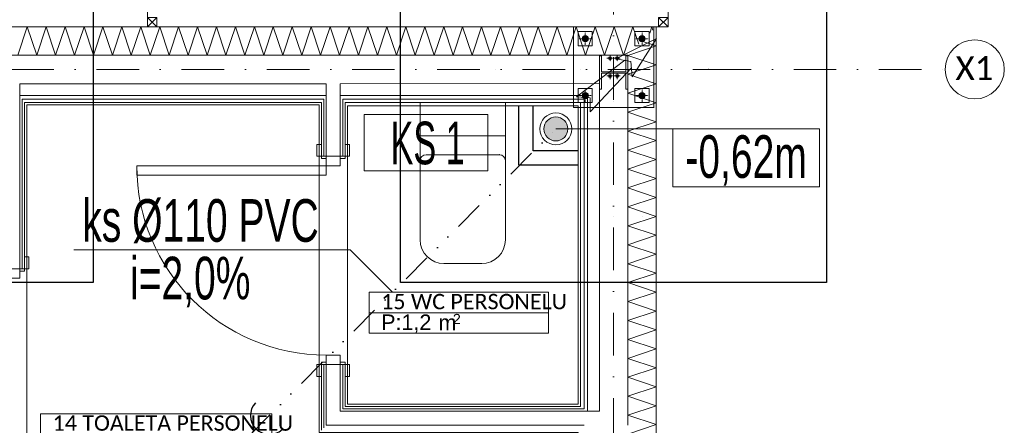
# Model space of a CAD drawing. Header units: centimetres. Extents: x -9388 to 91680, y -1419244 to 50347.
# Tile 57 of 183: x 15664 to 19825, y -703176 to -701463. Entities that reach past the tile are written whole.
import ezdxf
from ezdxf.enums import TextEntityAlignment as Align

# ---------------------------------------------------------------- set-up
doc = ezdxf.new("R2010")
doc.units = ezdxf.units.CM
for name, pattern in [('CENTER', [2, 1.25, -0.25, 0.25, -0.25]), ('DIVIDE2', [0.625, 0.25, -0.125, 0, -0.125, 0, -0.125]), ('Kropki i Kreski', [360, 180, -90, 0, -90])]:
    doc.linetypes.add(name, pattern=pattern)
for name, color, linetype in [('! Strefy Powierzchnie', 7, 'Continuous'), ('Drzwi ArchiCAD', 7, 'Continuous'), ('Osie', 7, 'Continuous'), ('Wnętrze - umeblowanie', 7, 'Continuous')]:
    doc.layers.add(name, color=color, linetype=linetype)
for name, color, linetype, lineweight, true_color in [('! słupy stalowe_Nr_pióra__232', 7, 'Continuous', 13, 0x24a2ff), ('Q_ks', 7, 'DIVIDE2', 30, 0x997301), ('Q_ks_pion', 7, 'Continuous', 9, 0x997300)]:
    doc.layers.add(name, color=color, linetype=linetype, lineweight=lineweight, true_color=true_color)
for name, color, linetype, lineweight in [('! słupy stalowe_Nr_pióra__7', 7, 'Continuous', 13), ('Drzwi ArchiCAD_Nr_pióra__1', 7, 'Continuous', 13), ('Drzwi ArchiCAD_Nr_pióra__23', 7, 'Continuous', 15), ('Drzwi ArchiCAD_Nr_pióra__3', 7, 'Continuous', 13), ('Drzwi ArchiCAD_Nr_pióra__41', 7, 'Continuous', 15), ('Metryczki pomieszczeń ArchiCADa_Nr_pióra__6', 7, 'Continuous', 13), ('Osie_Nr_pióra__1', 7, 'Continuous', 13), ('Osie_Nr_pióra__4', 7, 'Continuous', 13), ('Osie_Nr_pióra__7', 7, 'Continuous', 13), ('Q_ks_opis', 3, 'Continuous', 13), ('Q_ks_opis_pion', 3, 'Continuous', 13), ('Q_podkład', 8, 'Continuous', 9), ('Q_strzałki', 3, 'Continuous', 13), ('Q_wys prowadzenia instalacji', 6, 'Continuous', 13), ('Wnętrze - umeblowanie_Nr_pióra__101', 7, 'Continuous', 5), ('Wnętrze - umeblowanie_Nr_pióra__161', 7, 'Continuous', 5), ('Ściany wewnętrzne_Nr_pióra__1', 7, 'Continuous', 13), ('Ściany wewnętrzne_Nr_pióra__41', 7, 'Continuous', 15), ('Ściany zewnętrzne_Nr_pióra__1', 7, 'Continuous', 13), ('Ściany zewnętrzne_Nr_pióra__174', 7, 'Continuous', 5), ('Ściany zewnętrzne_Nr_pióra__41', 7, 'Continuous', 15)]:
    doc.layers.add(name, color=color, linetype=linetype, lineweight=lineweight)
doc.layers.add('Q_uwagi', color=7, linetype='Continuous', lineweight=30, true_color=0xff0101, plot=False)
doc.styles.add('ARIAL', font='ARIALN.TTF', dxfattribs={"width": 0.9, "height": 0.002})
doc.styles.add('Arial Narrow_____', font='ARIALN.TTF', dxfattribs={"width": 0.8})
doc.styles.add('GENERATED_STYLE_1', font='calibri.ttf')
doc.styles.add('GENERATED_STYLE_2', font='arial.ttf')
doc.styles.add('GENERATED_STYLE_3', font='calibri.ttf')
doc.styles.add('TT', font='ARIALN.TTF', dxfattribs={"height": 200})

# ---------------------------------------------------------------- blocks, each defined once
blk = doc.blocks.new('WC PERSONELU_15_10', base_point=(47066.6, -705100.4))
at = {"layer": 'Metryczki pomieszczeń ArchiCADa_Nr_pióra__6', "linetype": 'Continuous'}
for p, q in [((46695, -705024.1), (46712.5, -704939.2)), ((46712.5, -704939.2), (47455.6, -705091.9)), ((46677.6, -705109), (46695, -705024.1)), ((47438.2, -705176.8), (46695, -705024.1)), ((46695, -705024.1), (47438.2, -705176.8)), ((47455.6, -705091.9), (47438.2, -705176.8)), ((47420.8, -705261.6), (46677.6, -705109)), ((47438.2, -705176.8), (47420.8, -705261.6))]:
    blk.add_line(p, q, dxfattribs=at)
at = {"layer": 'Metryczki pomieszczeń ArchiCADa_Nr_pióra__6'}
for tag, height, style, p in [('ROOM_NAME', 65, 'GENERATED_STYLE_1', (46761.5, -704956.2)), ('ROOM_AREA', 65, 'GENERATED_STYLE_2', (46744, -705041.5)), ('DUMMY_385', 65, 'GENERATED_STYLE_2', (46956.3, -705086.8)), ('DUMMY_386', 43.3, 'GENERATED_STYLE_2', (47041.1, -705100.1))]:
    blk.add_attdef(tag, text='', height=height, rotation=348.3916, dxfattribs=dict(at, style=style)).set_placement(p, align=Align.TOP_LEFT)
blk = doc.blocks.new('TOALETA PERSONELU_14_11', base_point=(45710.7, -705345.8))
at = {"layer": 'Metryczki pomieszczeń ArchiCADa_Nr_pióra__6', "linetype": 'Continuous'}
for p, q in [((45231.6, -705247.4), (45249.1, -705162.5)), ((45249.1, -705162.5), (46207.3, -705359.3)), ((45214.2, -705332.3), (45231.6, -705247.4)), ((46189.8, -705444.2), (45231.6, -705247.4)), ((45231.6, -705247.4), (46189.8, -705444.2)), ((46172.4, -705529.1), (45214.2, -705332.3)), ((46207.3, -705359.3), (46189.8, -705444.2)), ((46189.8, -705444.2), (46172.4, -705529.1))]:
    blk.add_line(p, q, dxfattribs=at)
at = {"layer": 'Metryczki pomieszczeń ArchiCADa_Nr_pióra__6'}
for tag, height, style, p in [('ROOM_NAME', 65, 'GENERATED_STYLE_1', (45298, -705179.5)), ('ROOM_AREA', 65, 'GENERATED_STYLE_2', (45280.6, -705264.8)), ('DUMMY_385', 65, 'GENERATED_STYLE_2', (45492.8, -705310)), ('DUMMY_386', 43.3, 'GENERATED_STYLE_2', (45577.7, -705323.3))]:
    blk.add_attdef(tag, text='', height=height, rotation=348.3916, dxfattribs=dict(at, style=style)).set_placement(p, align=Align.TOP_LEFT)
blk = doc.blocks.new('WC 19')
at = {"layer": 'Wnętrze - umeblowanie_Nr_pióra__101', "color": 8, "linetype": 'Continuous'}
for p, q in [((180, 0), (-180, 0)), ((-180, 0), (-180, -580)), ((180, -580), (180, 0)), ((-180, -140), (180, -140)), ((0, -220), (-155, -220)), ((155, -220), (0, -220)), ((-180, -580), (-178.1, -599.5)), ((178.1, -599.5), (180, -580)), ((-178.1, -599.5), (-172.4, -618.3)), ((-172.4, -618.3), (-163.1, -635.6)), ((163.1, -635.6), (172.4, -618.3)), ((172.4, -618.3), (178.1, -599.5)), ((-163.1, -635.6), (-150.7, -650.7)), ((-150.7, -650.7), (-135.6, -663.1)), ((-135.6, -663.1), (-118.3, -672.4)), ((118.3, -672.4), (135.6, -663.1)), ((135.6, -663.1), (150.7, -650.7)), ((150.7, -650.7), (163.1, -635.6)), ((-118.3, -672.4), (-99.5, -678.1)), ((-99.5, -678.1), (-80, -680)), ((-80, -680), (80, -680)), ((80, -680), (99.5, -678.1)), ((99.5, -678.1), (118.3, -672.4))]:
    blk.add_line(p, q, dxfattribs=at)
for centre, start, end in [((-155, -245), 90, 180), ((155, -245), 0, 90)]:
    blk.add_arc(centre, 25, start, end, dxfattribs=at)
for p in [(-180, -245), (155, -220)]:
    blk.add_point(p, dxfattribs=at)
blk = doc.blocks.new('Standardowy znacznik siatki_2')
at = {"layer": 'Osie_Nr_pióra__4', "linetype": 'Kropki i Kreski'}
for p, q in [((1000, 0), (17990.8, 0)), ((17990.8, 0), (18990.8, 0))]:
    blk.add_line(p, q, dxfattribs=at)
blk.add_point((17990.8, 0), dxfattribs=at)
blk.add_point((17990.8, 0), dxfattribs=at)
at = {"layer": 'Osie_Nr_pióra__7', "linetype": 'Continuous'}
blk.add_circle((19115.8, 0), 125, dxfattribs=at)
at = {"layer": 'Osie_Nr_pióra__1', "style": 'GENERATED_STYLE_3'}
for tag, p in [('AC_MarkerText_1_0', (-125, 5.7)), ('AC_MarkerText_1_1', (19115.8, 5.7))]:
    blk.add_attdef(tag, text='', height=100, rotation=360, dxfattribs=at).set_placement(p, align=Align.MIDDLE_CENTER)
blk = doc.blocks.new('Standardowy znacznik siatki_5')
at = {"layer": 'Osie_Nr_pióra__4', "linetype": 'Kropki i Kreski'}
blk.add_line((1000, 0), (12138.2, 0), dxfattribs=at)
at = {"layer": 'Osie_Nr_pióra__1', "style": 'GENERATED_STYLE_3'}
for tag, p in [('AC_MarkerText_1_0', (-125, 4.9)), ('AC_MarkerText_1_1', (13263.2, 4.9))]:
    blk.add_attdef(tag, text='', height=100, rotation=270, dxfattribs=at).set_placement(p, align=Align.MIDDLE_CENTER)
blk = doc.blocks.new('Drzwi 19_7')
at = {"layer": 'Drzwi ArchiCAD_Nr_pióra__1', "color": 8, "linetype": 'Continuous'}
for p, q in [((-440, 20), (-490, 20)), ((-440, 20), (-440, 10)), ((-440, 10), (-440, 0)), ((440, 20), (440, 10)), ((440, 20), (490, 20)), ((440, 10), (440, 0)), ((-440, -80), (-490, -80)), ((-440, -60), (-440, -70)), ((-440, -70), (-440, -80)), ((440, -60), (440, -70)), ((440, -70), (440, -80)), ((440, -80), (490, -80))]:
    blk.add_line(p, q, dxfattribs=at)
at = {"layer": 'Drzwi ArchiCAD_Nr_pióra__23', "color": 8, "linetype": 'Continuous'}
for p, q in [((-400, 0), (-440, 0)), ((-440, 0), (-440, -60)), ((-400, -60), (-400, 0)), ((440, 0), (400, 0)), ((400, 0), (400, -60)), ((440, -60), (440, 0)), ((-440, -60), (-400, -60)), ((400, -60), (440, -60))]:
    blk.add_line(p, q, dxfattribs=at)
at = {"layer": 'Drzwi ArchiCAD_Nr_pióra__3', "color": 8, "linetype": 'Continuous'}
for p, q in [((360, 0), (360, 800)), ((360, 800), (400, 800)), ((400, 800), (400, 0)), ((-490, 20), (-490, 39)), ((-490, 39), (-440, 39)), ((-440, 20), (-490, 20)), ((-440, 39), (-440, 20)), ((-440, 0), (-440, 20)), ((-440, 20), (-430, 20)), ((-430, 0), (-440, 0)), ((-430, 20), (-430, 0)), ((400, 0), (360, 0)), ((430, 0), (430, 20)), ((430, 20), (440, 20)), ((440, 0), (430, 0)), ((440, 39), (490, 39)), ((440, 20), (440, 39)), ((440, 20), (440, 0)), ((490, 20), (440, 20)), ((490, 39), (490, 20)), ((-490, -99), (-490, -80)), ((-490, -80), (-440, -80)), ((-440, -80), (-440, -60)), ((-440, -60), (-430, -60)), ((-430, -80), (-440, -80)), ((-440, -80), (-440, -99)), ((-430, -60), (-430, -80)), ((430, -80), (430, -60)), ((430, -60), (440, -60)), ((440, -80), (430, -80)), ((440, -60), (440, -80)), ((440, -80), (490, -80)), ((440, -99), (440, -80)), ((490, -80), (490, -99)), ((-440, -99), (-490, -99)), ((490, -99), (440, -99))]:
    blk.add_line(p, q, dxfattribs=at)
blk.add_arc((400, 0), 800, 90, 180, dxfattribs=at)
at = {"layer": 'Drzwi ArchiCAD_Nr_pióra__41', "color": 8, "linetype": 'Continuous'}
for p, q in [((-440, 0), (-440, -60)), ((440, 0), (440, -60))]:
    blk.add_line(p, q, dxfattribs=at)
blk = doc.blocks.new('PAB.01_RZUT PRZYZIEMIA')
at = {"layer": '! słupy stalowe_Nr_pióra__7', "linetype": 'Continuous'}
for points in [[(48067, -701542.8, 1), (48041, -701542.8, 1)], [(48067, -701542.8, 1), (48041, -701542.8, 1)], [(48307, -701542.8, 1), (48281, -701542.8, 1)], [(48307, -701542.8, 1), (48281, -701542.8, 1)], [(48165.5, -701625.3, 1), (48152.5, -701625.3, 1)], [(48165.5, -701625.3, 1), (48152.5, -701625.3, 1)], [(48195.5, -701625.3, 1), (48182.5, -701625.3, 1)], [(48195.5, -701625.3, 1), (48182.5, -701625.3, 1)], [(48165.5, -701700.3, 1), (48152.5, -701700.3, 1)], [(48165.5, -701700.3, 1), (48152.5, -701700.3, 1)], [(48195.5, -701700.3, 1), (48182.5, -701700.3, 1)], [(48195.5, -701700.3, 1), (48182.5, -701700.3, 1)], [(48067, -701782.8, 1), (48041, -701782.8, 1)], [(48067, -701782.8, 1), (48041, -701782.8, 1)], [(48307, -701782.8, 1), (48281, -701782.8, 1)], [(48307, -701782.8, 1), (48281, -701782.8, 1)]]:
    blk.add_hatch(color=8, dxfattribs=at).paths.add_polyline_path(points)
at = {"layer": '! Strefy Powierzchnie', "color": 8, "linetype": 'Continuous', "lineweight": 0, "flags": 128}
for points in [[(45694, -701822.8), (45694, -704086), (48024, -704086), (48024, -703206), (46929, -703206), (46929, -701822.8)], [(48024, -703086), (48024, -701825.8), (47049, -701825.8), (47049, -703086)]]:
    blk.add_lwpolyline(points, close=True, dxfattribs=at)
at = {"layer": '! słupy stalowe_Nr_pióra__232', "color": 8, "linetype": 'Continuous'}
for p, q in [((48004, -701492.8), (48004.1, -701492.8)), ((48004, -701492.8), (48004.1, -701492.8)), ((48344, -701492.8), (48004, -701492.8)), ((48004, -701492.8), (48004, -701832.8)), ((48084, -701512.8), (48024, -701512.8)), ((48024, -701512.8), (48024, -701572.8)), ((48084, -701572.8), (48084, -701512.8)), ((48324, -701512.8), (48264, -701512.8)), ((48264, -701512.8), (48264, -701572.8)), ((48324, -701572.8), (48324, -701512.8)), ((48344, -701492.8), (48344.1, -701492.8)), ((48344, -701832.8), (48344, -701492.8)), ((48347, -701492.8), (48347.1, -701492.8)), ((48028, -701542.8), (48028.1, -701542.8)), ((48032.3, -701542.8), (48032.4, -701542.8)), ((48042.9, -701538.2), (48042, -701542.8)), ((48042.9, -701538.4), (48042, -701543)), ((48042, -701542.8), (48042, -701547.8)), ((48042, -701543), (48042.9, -701547.6)), ((48045.5, -701534.3), (48042.9, -701538.2)), ((48045.5, -701534.5), (48042.9, -701538.4)), ((48042.9, -701547.6), (48045.5, -701551.5)), ((48049.4, -701531.7), (48045.5, -701534.3)), ((48049.4, -701531.9), (48045.5, -701534.5)), ((48045.5, -701551.5), (48049.4, -701554.1)), ((48054, -701530.8), (48049.4, -701531.7)), ((48054, -701531), (48049.4, -701531.9)), ((48049.4, -701554.1), (48054, -701555)), ((48058.6, -701531.7), (48054, -701530.8)), ((48058.6, -701531.9), (48054, -701531)), ((48054, -701555), (48058.6, -701554.1)), ((48062.5, -701534.3), (48058.6, -701531.7)), ((48062.5, -701534.5), (48058.6, -701531.9)), ((48058.6, -701554.1), (48062.5, -701551.5)), ((48065.1, -701538.2), (48062.5, -701534.3)), ((48065.1, -701538.4), (48062.5, -701534.5)), ((48062.5, -701551.5), (48065.1, -701547.6)), ((48066, -701542.8), (48065.1, -701538.2)), ((48066, -701543), (48065.1, -701538.4)), ((48065.1, -701547.6), (48066, -701543)), ((48066, -701547.8), (48066, -701542.8)), ((48282.9, -701538.2), (48282, -701542.8)), ((48282.9, -701538.4), (48282, -701543)), ((48282, -701542.8), (48282, -701547.8)), ((48282, -701543), (48282.9, -701547.6)), ((48285.5, -701534.3), (48282.9, -701538.2)), ((48285.5, -701534.5), (48282.9, -701538.4)), ((48282.9, -701547.6), (48285.5, -701551.5)), ((48289.4, -701531.7), (48285.5, -701534.3)), ((48289.4, -701531.9), (48285.5, -701534.5)), ((48285.5, -701551.5), (48289.4, -701554.1)), ((48294, -701530.8), (48289.4, -701531.7)), ((48294, -701531), (48289.4, -701531.9)), ((48289.4, -701554.1), (48294, -701555)), ((48298.6, -701531.7), (48294, -701530.8)), ((48298.6, -701531.9), (48294, -701531)), ((48294, -701555), (48298.6, -701554.1)), ((48302.5, -701534.3), (48298.6, -701531.7)), ((48302.5, -701534.5), (48298.6, -701531.9)), ((48298.6, -701554.1), (48302.5, -701551.5)), ((48305.1, -701538.2), (48302.5, -701534.3)), ((48305.1, -701538.4), (48302.5, -701534.5)), ((48302.5, -701551.5), (48305.1, -701547.6)), ((48306, -701542.8), (48305.1, -701538.2)), ((48306, -701543), (48305.1, -701538.4)), ((48305.1, -701547.6), (48306, -701543)), ((48306, -701547.8), (48306, -701542.8)), ((48024, -701572.8), (48084, -701572.8)), ((48264, -701572.8), (48324, -701572.8)), ((47676.2, -701672.3), (47676.2, -701672.3)), ((48032.3, -701672.3), (48032.4, -701672.3)), ((48032.3, -701672.3), (48032.4, -701672.3)), ((48084, -701752.8), (48024, -701752.8)), ((48024, -701752.8), (48024, -701812.8)), ((48084, -701812.8), (48084, -701752.8)), ((48324, -701752.8), (48264, -701752.8)), ((48264, -701752.8), (48264, -701812.8)), ((48324, -701812.8), (48324, -701752.8)), ((48032.3, -701782.3), (48032.4, -701782.3)), ((48032.3, -701782.3), (48032.4, -701782.3)), ((48042, -701777.8), (48042, -701782.8)), ((48042.9, -701778), (48042, -701782.5)), ((48042, -701782.5), (48042.9, -701787.1)), ((48042.9, -701787.1), (48042, -701782.5)), ((48042, -701782.8), (48042.9, -701787.4)), ((48045.5, -701774.1), (48042.9, -701778)), ((48042.9, -701787.1), (48045.5, -701791)), ((48042.9, -701787.4), (48045.5, -701791.3)), ((48049.4, -701771.5), (48045.5, -701774.1)), ((48045.5, -701791), (48049.4, -701793.6)), ((48045.5, -701791.3), (48049.4, -701793.9)), ((48054, -701770.5), (48049.4, -701771.5)), ((48049.4, -701793.6), (48054, -701794.5)), ((48049.4, -701793.9), (48054, -701794.8)), ((48058.6, -701771.5), (48054, -701770.5)), ((48054, -701794.5), (48058.6, -701793.6)), ((48054, -701794.8), (48058.6, -701793.9)), ((48054, -701808.8), (48054.1, -701808.8)), ((48054, -701808.8), (48054.1, -701808.8)), ((48062.5, -701774.1), (48058.6, -701771.5)), ((48058.6, -701793.6), (48062.5, -701791)), ((48058.6, -701793.9), (48062.5, -701791.3)), ((48065.1, -701778), (48062.5, -701774.1)), ((48062.5, -701791), (48065.1, -701787.1)), ((48062.5, -701791.3), (48065.1, -701787.4)), ((48066, -701782.5), (48065.1, -701778)), ((48065.1, -701787.1), (48066, -701782.5)), ((48065.1, -701787.4), (48066, -701782.8)), ((48066, -701782.8), (48066, -701777.8)), ((48174, -701808.8), (48174.1, -701808.8)), ((48174, -701808.8), (48174.1, -701808.8)), ((48282, -701777.8), (48282, -701782.8)), ((48282.9, -701778), (48282, -701782.5)), ((48282, -701782.5), (48282.9, -701787.1)), ((48282.9, -701787.1), (48282, -701782.5)), ((48282, -701782.8), (48282.9, -701787.4)), ((48285.5, -701774.1), (48282.9, -701778)), ((48282.9, -701787.1), (48285.5, -701791)), ((48285.5, -701791), (48282.9, -701787.1)), ((48282.9, -701787.4), (48285.5, -701791.3)), ((48289.4, -701771.5), (48285.5, -701774.1)), ((48285.5, -701791), (48289.4, -701793.6)), ((48285.5, -701791.3), (48289.4, -701793.9)), ((48294, -701770.5), (48289.4, -701771.5)), ((48289.4, -701793.6), (48294, -701794.5)), ((48289.4, -701793.9), (48294, -701794.8)), ((48298.6, -701771.5), (48294, -701770.5)), ((48294, -701794.5), (48298.6, -701793.6)), ((48294, -701794.8), (48298.6, -701793.9)), ((48294, -701808.8), (48294.1, -701808.8)), ((48294, -701808.8), (48294.1, -701808.8)), ((48302.5, -701774.1), (48298.6, -701771.5)), ((48298.6, -701793.6), (48302.5, -701791)), ((48298.6, -701793.9), (48302.5, -701791.3)), ((48305.1, -701778), (48302.5, -701774.1)), ((48302.5, -701791), (48305.1, -701787.1)), ((48302.5, -701791.3), (48305.1, -701787.4)), ((48306, -701782.5), (48305.1, -701778)), ((48305.1, -701787.1), (48306, -701782.5)), ((48305.1, -701787.4), (48306, -701782.8)), ((48306, -701782.8), (48306, -701777.8)), ((48004, -701832.8), (48344, -701832.8)), ((48024, -701812.8), (48084, -701812.8)), ((48264, -701812.8), (48324, -701812.8)), ((48347, -701832.8), (48347.1, -701832.8)), ((48347, -701832.8), (48347.1, -701832.8)), ((48174, -702295.2), (48174.1, -702295.2)), ((48294, -702295.2), (48294.1, -702295.2))]:
    blk.add_line(p, q, dxfattribs=at)
at = {"layer": '! słupy stalowe_Nr_pióra__232', "color": 8, "linetype": 'CENTER'}
for p, q in [((48054, -701568.8), (48054, -701516.8)), ((48294, -701568.8), (48294, -701516.8)), ((48028, -701542.8), (48080, -701542.8)), ((48268, -701542.8), (48320, -701542.8)), ((48146, -701625.3), (48172, -701625.3)), ((48159, -701638.3), (48159, -701612.3)), ((48176, -701625.3), (48202, -701625.3)), ((48189, -701638.3), (48189, -701612.3)), ((48146, -701700.3), (48172, -701700.3)), ((48159, -701713.3), (48159, -701687.3)), ((48176, -701700.3), (48202, -701700.3)), ((48189, -701713.3), (48189, -701687.3)), ((48054, -701808.8), (48054, -701756.8)), ((48294, -701808.8), (48294, -701756.8)), ((48028, -701782.8), (48080, -701782.8)), ((48268, -701782.8), (48320, -701782.8))]:
    blk.add_line(p, q, dxfattribs=at)
at = {"layer": '! słupy stalowe_Nr_pióra__232', "color": 8, "linetype": 'Continuous', "flags": 128}
blk.add_lwpolyline([(48234, -701615.8), (48234, -701755.8), (48225.5, -701755.8), (48225.5, -701688.5), (48122.5, -701688.5), (48122.5, -701755.8), (48114, -701755.8), (48114, -701615.8), (48122.5, -701615.8), (48122.5, -701683), (48225.5, -701683), (48225.5, -701615.8)], close=True, dxfattribs=at)
at = {"layer": '! słupy stalowe_Nr_pióra__232', "color": 8, "linetype": 'Continuous'}
for centre, radius in [((48054, -701542.8), 13), ((48294, -701542.8), 13), ((48159, -701625.3), 6.5), ((48189, -701625.3), 6.5), ((48159, -701700.3), 6.5), ((48189, -701700.3), 6.5), ((48054, -701782.8), 13), ((48294, -701782.8), 13)]:
    blk.add_circle(centre, radius, dxfattribs=at)
at = {"layer": 'Wnętrze - umeblowanie_Nr_pióra__161', "color": 8, "linetype": 'Continuous', "flags": 128}
for points in [[(48404, -700192.8), (48404, -701492.8), (46204, -701492.8), (46204, -700192.8)], [(46244, -701452.8), (46204, -701452.8), (46204, -701492.8), (46244, -701492.8)], [(48364, -701452.8), (48404, -701452.8), (48404, -701492.8), (48364, -701492.8)]]:
    blk.add_lwpolyline(points, close=True, dxfattribs=at)
for points in [[(46204, -701492.8), (46244, -701452.8), (46244, -701492.8), (46204, -701452.8)], [(48364, -701492.8), (48404, -701452.8), (48404, -701492.8), (48364, -701452.8)]]:
    blk.add_lwpolyline(points, dxfattribs=at)
at = {"layer": 'Ściany wewnętrzne_Nr_pióra__1', "color": 8, "linetype": 'Continuous'}
for p, q in [((45674, -702514.3), (45674, -701812.8)), ((46949, -701812.8), (46949, -702039.3)), ((47029, -702039.3), (47029, -701812.8)), ((46939, -702039.3), (46939, -701989.3)), ((47039, -702039.3), (47039, -701989.3)), ((46939, -702039.3), (46949, -702039.3)), ((46939, -702039.3), (46949, -702039.3)), ((46949, -702039.3), (46959, -702039.3)), ((46949, -702039.3), (46959, -702039.3)), ((47019, -702039.3), (47029, -702039.3)), ((47029, -702039.3), (47039, -702039.3)), ((45684, -702514.3), (45684, -702464.3)), ((45664, -702514.3), (45674, -702514.3)), ((45674, -702514.3), (45684, -702514.3)), ((46939, -702919.3), (46939, -702969.3)), ((46939, -702919.3), (46949, -702919.3)), ((46939, -702919.3), (46949, -702919.3)), ((46949, -702919.3), (46949, -703186)), ((46949, -702919.3), (46959, -702919.3)), ((46949, -702919.3), (46959, -702919.3)), ((47019, -702919.3), (47029, -702919.3)), ((47029, -703106), (47029, -702919.3)), ((47029, -702919.3), (47039, -702919.3)), ((47039, -702919.3), (47039, -702969.3)), ((48034, -703106), (47029, -703106))]:
    blk.add_line(p, q, dxfattribs=at)
at = {"layer": 'Ściany wewnętrzne_Nr_pióra__1', "color": 8, "linetype": 'Continuous', "flags": 128}
for points in [[(45684, -702514.3), (45684, -701812.8)], [(46939, -701812.8), (46939, -702039.3)], [(47039, -702039.3), (47039, -701812.8)], [(46939, -702919.3), (46939, -703196)], [(47039, -703096), (47039, -702919.3)], [(48034, -703096), (47039, -703096)]]:
    blk.add_lwpolyline(points, dxfattribs=at)
at = {"layer": 'Ściany wewnętrzne_Nr_pióra__41', "color": 8, "linetype": 'Continuous'}
for p, q in [((45664, -702514.3), (45664, -701812.8)), ((46959, -701812.8), (46959, -702039.3)), ((47019, -702039.3), (47019, -701812.8)), ((46959, -702039.3), (47019, -702039.3)), ((45604, -702514.3), (45664, -702514.3)), ((46959, -702919.3), (46959, -703176)), ((46959, -702919.3), (47019, -702919.3)), ((47019, -703116), (47019, -702919.3)), ((48034, -703116), (47019, -703116)), ((46959, -703176), (48034, -703176))]:
    blk.add_line(p, q, dxfattribs=at)
at = {"layer": 'Ściany zewnętrzne_Nr_pióra__1', "color": 8, "linetype": 'Continuous'}
for p, q in [((45674, -701812.8), (45674, -701797.8)), ((46949, -701797.8), (46949, -701812.8)), ((47029, -701812.8), (47029, -701797.8)), ((48049, -703106), (48034, -703106))]:
    blk.add_line(p, q, dxfattribs=at)
at = {"layer": 'Ściany zewnętrzne_Nr_pióra__1', "color": 8, "linetype": 'Continuous', "flags": 128}
for points in [[(45684, -701812.8), (46939, -701812.8)], [(47039, -701812.8), (48034, -701812.8)], [(48034, -701812.8), (48034, -703096)]]:
    blk.add_lwpolyline(points, dxfattribs=at)
at = {"layer": 'Ściany zewnętrzne_Nr_pióra__174', "color": 8, "linetype": 'Continuous'}
for p, q in [((45655.8, -701612.8), (45695.8, -701492.8)), ((45695.8, -701492.8), (45735.8, -701612.8)), ((45735.8, -701612.8), (45775.8, -701492.8)), ((45775.8, -701492.8), (45815.8, -701612.8)), ((45815.8, -701612.8), (45855.8, -701492.8)), ((45855.8, -701492.8), (45895.8, -701612.8)), ((45895.8, -701612.8), (45935.8, -701492.8)), ((45935.8, -701492.8), (45975.8, -701612.8)), ((45975.8, -701612.8), (46015.8, -701492.8)), ((46015.8, -701492.8), (46055.8, -701612.8)), ((46055.8, -701612.8), (46095.8, -701492.8)), ((46095.8, -701492.8), (46135.8, -701612.8)), ((46135.8, -701612.8), (46175.8, -701492.8)), ((46175.8, -701492.8), (46215.8, -701612.8)), ((46215.8, -701612.8), (46255.8, -701492.8)), ((46255.8, -701492.8), (46295.8, -701612.8)), ((46295.8, -701612.8), (46335.8, -701492.8)), ((46335.8, -701492.8), (46375.8, -701612.8)), ((46375.8, -701612.8), (46415.8, -701492.8)), ((46415.8, -701492.8), (46455.8, -701612.8)), ((46455.8, -701612.8), (46495.8, -701492.8)), ((46495.8, -701492.8), (46535.8, -701612.8)), ((46535.8, -701612.8), (46575.8, -701492.8)), ((46575.8, -701492.8), (46615.8, -701612.8)), ((46615.8, -701612.8), (46655.8, -701492.8)), ((46655.8, -701492.8), (46695.8, -701612.8)), ((46695.8, -701612.8), (46735.8, -701492.8)), ((46735.8, -701492.8), (46775.8, -701612.8)), ((46775.8, -701612.8), (46815.8, -701492.8)), ((46815.8, -701492.8), (46855.8, -701612.8)), ((46855.8, -701612.8), (46895.8, -701492.8)), ((46895.8, -701492.8), (46935.8, -701612.8)), ((46935.8, -701612.8), (46975.8, -701492.8)), ((46975.8, -701492.8), (47015.8, -701612.8)), ((47015.8, -701612.8), (47055.8, -701492.8)), ((47055.8, -701492.8), (47095.8, -701612.8)), ((47095.8, -701612.8), (47135.8, -701492.8)), ((47135.8, -701492.8), (47175.8, -701612.8)), ((47175.8, -701612.8), (47215.8, -701492.8)), ((47215.8, -701492.8), (47255.8, -701612.8)), ((47255.8, -701612.8), (47295.8, -701492.8)), ((47295.8, -701492.8), (47335.8, -701612.8)), ((47335.8, -701612.8), (47375.8, -701492.8)), ((47375.8, -701492.8), (47415.8, -701612.8)), ((47415.8, -701612.8), (47455.8, -701492.8)), ((47455.8, -701492.8), (47495.8, -701612.8)), ((47495.8, -701612.8), (47535.8, -701492.8)), ((47535.8, -701492.8), (47575.8, -701612.8)), ((47575.8, -701612.8), (47615.8, -701492.8)), ((47615.8, -701492.8), (47655.8, -701612.8)), ((47655.8, -701612.8), (47695.8, -701492.8)), ((47695.8, -701492.8), (47735.8, -701612.8)), ((47735.8, -701612.8), (47775.8, -701492.8)), ((47775.8, -701492.8), (47815.8, -701612.8)), ((47815.8, -701612.8), (47855.8, -701492.8)), ((47855.8, -701492.8), (47895.8, -701612.8)), ((47895.8, -701612.8), (47935.8, -701492.8)), ((47935.8, -701492.8), (47975.8, -701612.8)), ((47975.8, -701612.8), (48015.8, -701492.8)), ((48015.8, -701492.8), (48055.8, -701612.8)), ((48055.8, -701612.8), (48095.8, -701492.7)), ((48095.8, -701492.7), (48135.8, -701612.8)), ((48135.8, -701612.8), (48175.8, -701492.7)), ((48175.8, -701492.7), (48215.8, -701612.8)), ((48215.8, -701612.8), (48255.8, -701492.7)), ((48255.8, -701492.7), (48280.3, -701566.4)), ((48326.6, -701520.1), (48335.8, -701492.7)), ((48335.8, -701492.7), (48340.3, -701506.4)), ((48354, -701493.3), (48353.1, -701493.6)), ((48353.6, -701493.2), (48354, -701493.3)), ((48293.6, -701553.2), (48354, -701573.3)), ((48354, -701573.3), (48234, -701613.3)), ((48234, -701613.3), (48354, -701653.3)), ((48354, -701653.3), (48234, -701693.3)), ((48234, -701693.3), (48354, -701733.3)), ((48354, -701733.3), (48234, -701773.3)), ((48234, -701773.3), (48354, -701813.3)), ((48354, -701813.3), (48234, -701853.3)), ((48234, -701853.3), (48354, -701893.3)), ((48354, -701893.3), (48234, -701933.3)), ((48234, -701933.3), (48354, -701973.3)), ((48354, -701973.3), (48234, -702013.3)), ((48234, -702013.3), (48354, -702053.3)), ((48354, -702053.3), (48234, -702093.3)), ((48234, -702093.3), (48354, -702133.3)), ((48354, -702133.3), (48234, -702173.3)), ((48234, -702173.3), (48354, -702213.3)), ((48354, -702213.3), (48234, -702253.3)), ((48234, -702253.3), (48354, -702293.3)), ((48354, -702293.3), (48234, -702333.3)), ((48234, -702333.3), (48354, -702373.3)), ((48354, -702373.3), (48234, -702413.3)), ((48234, -702413.3), (48354, -702453.3)), ((48354, -702453.3), (48234, -702493.3)), ((48234, -702493.3), (48354, -702533.3)), ((48354, -702533.3), (48234, -702573.3)), ((48234, -702573.3), (48354, -702613.3)), ((48354, -702613.3), (48234, -702653.3)), ((48234, -702653.3), (48354, -702693.3)), ((48354, -702693.3), (48234, -702733.3)), ((48234, -702733.3), (48354, -702773.3)), ((48354, -702773.3), (48234, -702813.3)), ((48234, -702813.3), (48354, -702853.3)), ((48354, -702853.3), (48234, -702893.3)), ((48234, -702893.3), (48354, -702933.3)), ((48354, -702933.3), (48234, -702973.3)), ((48234, -702973.3), (48354, -703013.3)), ((48354, -703013.3), (48234, -703053.3)), ((48234, -703053.3), (48354, -703093.3)), ((48354, -703093.3), (48234, -703133.3)), ((48234, -703133.3), (48354, -703173.3)), ((48354, -703173.3), (48234, -703213.3))]:
    blk.add_line(p, q, dxfattribs=at)
at = {"layer": 'Ściany zewnętrzne_Nr_pióra__41', "color": 8, "linetype": 'Continuous'}
for p, q in [((45664, -701612.8), (45604, -701612.8)), ((46959, -701612.8), (45664, -701612.8)), ((47019, -701612.8), (46959, -701612.8)), ((48234, -701612.8), (47019, -701612.8)), ((48234, -703116), (48234, -701612.8)), ((45664, -701782.8), (45664, -701732.8)), ((45664, -701732.8), (46959, -701732.8)), ((46959, -701732.8), (46959, -701782.8)), ((47019, -701732.8), (48114, -701732.7)), ((47019, -701782.8), (47019, -701732.8)), ((48114, -701755.7), (48114, -703116)), ((45664, -701797.8), (45664, -701782.8)), ((45664, -701782.8), (46959, -701782.8)), ((45664, -701812.8), (45664, -701797.8)), ((45674, -701797.8), (46949, -701797.8)), ((46959, -701782.8), (46959, -701797.8)), ((46959, -701797.8), (46959, -701812.8)), ((47019, -701782.8), (48064, -701782.7)), ((47019, -701797.8), (47019, -701782.8)), ((47019, -701812.8), (47019, -701797.8)), ((47029, -701797.8), (48049, -701797.7)), ((48049, -701797.7), (48049, -703106)), ((48064, -701782.7), (48064, -703116)), ((48049, -703116), (48034, -703116)), ((48064, -703116), (48049, -703116)), ((48114, -703116), (48064, -703116)), ((48234, -703176), (48234, -703116)), ((48034, -703176), (48049, -703176))]:
    blk.add_line(p, q, dxfattribs=at)
at = {"layer": 'Ściany zewnętrzne_Nr_pióra__41', "color": 8, "linetype": 'Continuous', "flags": 128}
for points in [[(48354, -701492.7), (43829, -701492.8)], [(48354, -704856.3), (48354, -701492.7)]]:
    blk.add_lwpolyline(points, dxfattribs=at)
at = {"layer": '! Strefy Powierzchnie', "color": 8, "linetype": 'Continuous'}
ref = blk.add_blockref('WC PERSONELU_15_10', (47519.6, -702700.6), dxfattribs=dict(at, rotation=11.60840108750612))
ref.add_attrib('ROOM_NAME', '15 WC PERSONELU', dxfattribs={"layer": 'Metryczki pomieszczeń ArchiCADa_Nr_pióra__6', "color": 7, "height": 65, "rotation": 360, "style": 'GENERATED_STYLE_1'}).set_placement((47191.7, -702620.8), align=Align.TOP_LEFT)
ref.add_attrib('ROOM_AREA', 'P:1,2', dxfattribs={"layer": 'Metryczki pomieszczeń ArchiCADa_Nr_pióra__6', "color": 7, "height": 65, "rotation": 360, "style": 'GENERATED_STYLE_2'}).set_placement((47191.8, -702707.8), align=Align.TOP_LEFT)
ref.add_attrib('DUMMY_385', ' m', dxfattribs={"layer": 'Metryczki pomieszczeń ArchiCADa_Nr_pióra__6', "color": 7, "height": 65, "rotation": 360, "style": 'GENERATED_STYLE_2'}).set_placement((47408.8, -702709.5), align=Align.TOP_LEFT)
ref.add_attrib('DUMMY_386', '2', dxfattribs={"layer": 'Metryczki pomieszczeń ArchiCADa_Nr_pióra__6', "color": 7, "height": 43.3, "rotation": 360, "style": 'GENERATED_STYLE_2'}).set_placement((47494.6, -702705.4), align=Align.TOP_LEFT)
ref = blk.add_blockref('TOALETA PERSONELU_14_11', (46240.8, -703213.8), dxfattribs=dict(at, rotation=11.60840108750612))
ref.add_attrib('ROOM_NAME', '14 TOALETA PERSONELU', dxfattribs={"layer": 'Metryczki pomieszczeń ArchiCADa_Nr_pióra__6', "color": 7, "height": 65, "rotation": 360, "style": 'GENERATED_STYLE_1'}).set_placement((45803.1, -703133.9), align=Align.TOP_LEFT)
ref.add_attrib('ROOM_AREA', 'P:3,8', dxfattribs={"layer": 'Metryczki pomieszczeń ArchiCADa_Nr_pióra__6', "color": 7, "height": 65, "rotation": 360, "style": 'GENERATED_STYLE_2'}).set_placement((45803.2, -703221), align=Align.TOP_LEFT)
ref.add_attrib('DUMMY_385', ' m', dxfattribs={"layer": 'Metryczki pomieszczeń ArchiCADa_Nr_pióra__6', "color": 7, "height": 65, "rotation": 360, "style": 'GENERATED_STYLE_2'}).set_placement((46020.2, -703222.7), align=Align.TOP_LEFT)
ref.add_attrib('DUMMY_386', '2', dxfattribs={"layer": 'Metryczki pomieszczeń ArchiCADa_Nr_pióra__6', "color": 7, "height": 43.3, "rotation": 360, "style": 'GENERATED_STYLE_2'}).set_placement((46106, -703218.6), align=Align.TOP_LEFT)
at = {"layer": 'Drzwi ArchiCAD', "color": 8, "linetype": 'Continuous', "zscale": 1000}
for p, rotation in [((46959, -702479.3), 89.99999713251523), ((45604, -702954.3), 89.9999971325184)]:
    blk.add_blockref('Drzwi 19_7', p, dxfattribs=dict(at, rotation=rotation))
at = {"layer": 'Osie', "color": 8, "linetype": 'Continuous', "zscale": 1000, "rotation": 89.99999713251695}
blk.add_blockref('Standardowy znacznik siatki_5', (48174, -712523.4), dxfattribs=at)
at = {"layer": 'Osie', "color": 8, "linetype": 'Continuous'}
ref = blk.add_blockref('Standardowy znacznik siatki_2', (30584.3, -701672.3), dxfattribs=dict(at, zscale=1000, rotation=359.999997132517))
ref.add_attrib('AC_MarkerText_1_1', 'X1', dxfattribs={"layer": 'Osie_Nr_pióra__1', "color": 7, "height": 100, "rotation": 360, "style": 'GENERATED_STYLE_3'}).set_placement((49699, -701666.7), align=Align.MIDDLE_CENTER)
at = {"layer": 'Wnętrze - umeblowanie', "color": 8, "linetype": 'Continuous', "lineweight": 5, "zscale": 1000, "rotation": 359.9999971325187}
blk.add_blockref('WC 19', (47536.5, -701812.8), dxfattribs=at)
blk = doc.blocks.new('pion_ks')
at = {"layer": 'Q_ks_pion', "linetype": 'Continuous', "lineweight": 15, "extrusion": (0, 0, -1)}
blk.add_hatch(color=256, dxfattribs=at).paths.add_polyline_path([(0.006, 0, 1), (-0.006, 0, 1)])
at = {"layer": 'Q_ks_pion', "lineweight": 15}
blk.add_circle((0, 0), 0.008, dxfattribs=at)
at = {"layer": 'Q_ks_pion'}
blk.add_circle((0, 0), 0.006, dxfattribs=at)
blk = doc.blocks.new('KOLANO')
at = {"layer": 'Q_ks', "linetype": 'ByBlock', "lineweight": 30}
for p, q in [((0, 0), (-41.4, 0)), ((89.3, -89.3), (0, 0))]:
    blk.add_line(p, q, dxfattribs=at)
at = {"layer": 'Q_ks', "linetype": 'ByBlock', "lineweight": 30, "extrusion": (0, 0, -1)}
for centre, start, end in [((121.4, 0), 92.5915, 267.4086), ((-32.7, -32.7), 137.5915, 312.4086)]:
    blk.add_arc(centre, 80, start, end, dxfattribs=at)
blk = doc.blocks.new('*U457')
at = {"layer": 'Q_strzałki'}
for p, q in [((0.001006, 0.002669), (0.003962, 0.004863)), ((0.002566, 0.001456), (0.003962, 0.004863)), ((-0.001585, -0.000942), (0.001744, 0.002665)), ((0.001006, 0.002669), (0.002252, 0.002663)), ((0.002566, 0.001456), (0.002252, 0.002663)), ((-0.000293, -0.001945), (0.00238, 0.002171)), ((-0.001585, -0.000942), (-0.000473, -0.000843)), ((-0.000293, -0.001945), (-0.000473, -0.000843))]:
    blk.add_line(p, q, dxfattribs=at)

msp = doc.modelspace()

# ---------------------------------------------------------------- block references
at = {"layer": 'Q_podkład'}
msp.add_blockref('PAB.01_RZUT PRZYZIEMIA', (-30000, 0), dxfattribs=at)

# ---------------------------------------------------------------- next in the draw order: linework, layer by layer
for points in [[(18024, -702076.5), (17774, -702076.5), (17774, -701825.8)], [(18024, -702016.5), (17834, -702016.5), (17834, -701825.8)]]:
    msp.add_lwpolyline(points)
at = {"layer": 'Q_ks', "ltscale": 500}
msp.add_line((16633.3, -703220.4), (17930.1, -701924), dxfattribs=at)
at = {"layer": 'Q_ks_opis'}
for p in [(15892.4, -702434.2), (17239.9, -702614)]:
    msp.add_line(p, (17060.2, -702434.2), dxfattribs=at)
at = {"layer": 'Q_ks_opis_pion', "ltscale": 10}
msp.add_3dface([(17119.7, -701863.4), (17642.2, -701863.4), (17642.2, -702100.9), (17119.7, -702100.9)], dxfattribs=at)
at = {"layer": 'Q_uwagi'}
for points in [[(14174, -700772.3), (15974, -700772.3), (15974, -702572.3), (14174, -702572.3)], [(17274, -700772.3), (19074, -700772.3), (19074, -702572.3), (17274, -702572.3)]]:
    msp.add_lwpolyline(points, close=True, dxfattribs=at)
at = {"layer": 'Q_wys prowadzenia instalacji', "ltscale": 10}
msp.add_line((18424.2, -701924), (17930.1, -701924), dxfattribs=at)
at = {"layer": 'Q_wys prowadzenia instalacji'}
msp.add_3dface([(19044.2, -702169), (18424.2, -702169), (18424.2, -701924), (19044.2, -701924)], dxfattribs=at)

# ---------------------------------------------------------------- next in the draw order: block references
at = {"layer": 'Q_ks', "linetype": 'ByBlock', "ltscale": 0.05, "xscale": -1, "rotation": 45.00002422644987}
msp.add_blockref('KOLANO', (16633.3, -703220.4), dxfattribs=at)
at = {"layer": 'Q_ks_pion', "ltscale": 0.1, "extrusion": (3.76704e-20, 2.74516e-18, -1), "xscale": 8437.499999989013, "yscale": 8437.49999998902, "zscale": 8437.499999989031, "rotation": 1.572278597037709}
msp.add_blockref('pion_ks', (-17930.1, -701924), dxfattribs=at)
at = {"layer": 'Q_strzałki', "ltscale": 0.1, "extrusion": (0.000247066, -0.000210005, 1), "xscale": -51988.6095803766, "yscale": 51988.60958037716, "zscale": 50000.00000000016, "rotation": 274.0880017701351}
msp.add_blockref('*U457', (18117.4, -701765.6, 158), dxfattribs=at)

# ---------------------------------------------------------------- next in the draw order: texts
at = {"layer": 'Q_ks_opis', "style": 'Arial Narrow_____', "width": 0.8}
for s, p in [('ks Ø110 PVC', (15928.4, -702400.6)), ('i=2,0%%%', (16130.2, -702644.1))]:
    msp.add_text(s, height=180, dxfattribs=at).set_placement(p)
at = {"layer": 'Q_ks_opis_pion', "style": 'ARIAL', "width": 0.7}
msp.add_text('KS 1', height=180, dxfattribs=at).set_placement((17388, -701983.3), align=Align.MIDDLE_CENTER)
at = {"layer": 'Q_wys prowadzenia instalacji', "style": 'TT', "width": 0.8}
msp.add_text('-0,62m', height=180, dxfattribs=at).set_placement((18733.8, -702040.7, 6.4), align=Align.MIDDLE_CENTER)

doc.saveas('drawing.dxf')
